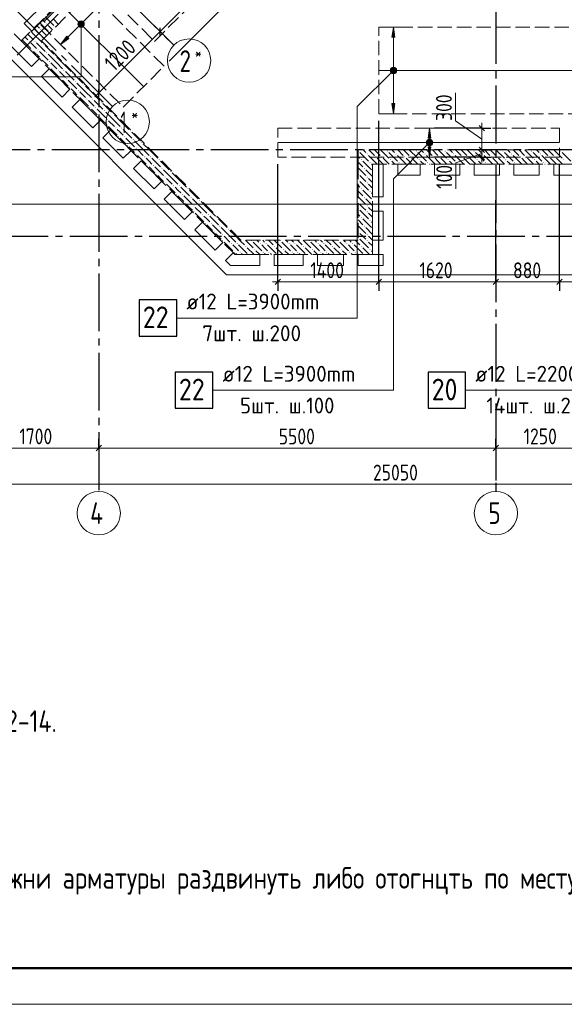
# Model space of a CAD drawing. Header units: millimetres. Extents: x 0 to 43617, y 0 to 59400.
# Tile 9 of 41: x 15229 to 22771, y 0 to 13632. Entities that reach past the tile are written whole.
import ezdxf

# ---------------------------------------------------------------- set-up
doc = ezdxf.new("R2010")
doc.units = ezdxf.units.MM
doc.linetypes.add('______2', pattern=[270, 200, -70])
doc.linetypes.add('______5', pattern=[1100, 800, -100, 100, -100])
for name, color, linetype, lineweight in [('Standard', 7, 'Continuous', 25), ('ДОП Верх по Х', 7, 'Continuous', 25), ('Оси', 40, '______5', 18), ('Позиционная метка номер позиции', 7, 'Continuous', 13), ('Примечания', 7, 'Continuous', 25)]:
    doc.layers.add(name, color=color, linetype=linetype, lineweight=lineweight)
doc.layers.add('ЖБ Перекрытие верхний уровень', color=7, linetype='Continuous', lineweight=25, true_color=0xe0e0ff)
doc.layers.add('ЖБ Стена верхний уровень', color=7, linetype='Continuous', lineweight=25, true_color=0x006e00)
doc.styles.add('GOST 2.304-81', font='txt')
doc.styles.add('ISOCPEUR', font='txt')

msp = doc.modelspace()

# ---------------------------------------------------------------- hatches: boundary and pattern name
at = {"layer": 'ДОП Верх по Х', "linetype": 'Continuous', "lineweight": 13, "transparency": 33554687}
for points in [[(16042, 13582), (16105, 13546), (16052, 13599)], [(16042, 13563), (16088, 13536), (16042, 13582)], [(16042, 13582), (16088, 13536), (16105, 13546)], [(16068, 13536), (16042, 13563), (16052, 13546)], [(16042, 13563), (16068, 13536), (16088, 13536)], [(16052, 13599), (16114, 13563), (16068, 13608)], [(16052, 13599), (16105, 13546), (16114, 13563)], [(16068, 13608), (16114, 13563), (16114, 13582)], [(16068, 13608), (16114, 13582), (16088, 13608)], [(16088, 13608), (16114, 13582), (16105, 13599)], [(20424, 13390), (20404, 13530), (20384, 13390)], [(20372, 12949), (20436, 12949), (20423, 12962)], [(20372, 12949), (20423, 12962), (20385, 12962)], [(20385, 12962), (20423, 12962), (20404, 12967)], [(20366, 12930), (20441, 12930), (20436, 12949)], [(20366, 12930), (20436, 12949), (20372, 12949)], [(20372, 12911), (20441, 12930), (20366, 12930)], [(20372, 12911), (20436, 12911), (20441, 12930)], [(20385, 12898), (20436, 12911), (20372, 12911)], [(20385, 12898), (20423, 12898), (20436, 12911)], [(20423, 12898), (20385, 12898), (20404, 12892)], [(20924, 11990), (20904, 12130), (20884, 11990)], [(20866, 11930), (20941, 11930), (20936, 11949)], [(20866, 11930), (20936, 11949), (20872, 11949)], [(20872, 11911), (20941, 11930), (20866, 11930)], [(20872, 11949), (20936, 11949), (20923, 11962)], [(20872, 11949), (20923, 11962), (20885, 11962)], [(20872, 11911), (20936, 11911), (20941, 11930)], [(20885, 11898), (20936, 11911), (20872, 11911)], [(20885, 11962), (20923, 11962), (20904, 11968)], [(20885, 11898), (20923, 11898), (20936, 11911)], [(20923, 11898), (20885, 11898), (20904, 11892)]]:
    msp.add_hatch(color=7, dxfattribs=at).paths.add_polyline_path(points)
for points in [[(15908, 13374), (15795, 13289), (15880, 13402)], [(20424, 12470), (20404, 12330), (20384, 12470)], [(20924, 11870), (20904, 11730), (20884, 11870)]]:
    msp.add_hatch(color=7, dxfattribs=at).paths.add_polyline_path(points, flags=16)
at = {"layer": 'ЖБ Стена верхний уровень', "linetype": 'Continuous', "lineweight": 18, "transparency": 33554687}
for points in [[(15514, 13493), (15521, 13500), (15527, 13493), (15521, 13487)], [(15594, 13573), (15601, 13580), (15607, 13573), (15601, 13567)], [(15714, 13533), (15721, 13540), (15727, 13533), (15721, 13527)], [(15794, 13613), (15801, 13620), (15807, 13613), (15801, 13607)], [(15514, 13413), (15521, 13420), (15527, 13413), (15521, 13407)], [(15634, 13453), (15641, 13460), (15647, 13453), (15641, 13447)], [(15354, 13333), (15361, 13340), (15367, 13333), (15361, 13327)], [(15434, 13333), (15441, 13340), (15447, 13333), (15441, 13327)], [(15554, 13293), (15561, 13300), (15567, 13293), (15561, 13287)], [(15394, 13213), (15401, 13220), (15407, 13213), (15401, 13207)], [(15407, 13213), (15407, 13213), (15401, 13207), (15401, 13207)], [(15474, 13213), (15481, 13220), (15487, 13213), (15481, 13207)], [(15514, 13093), (15521, 13100), (15527, 13093), (15521, 13087)], [(15594, 13173), (15601, 13180), (15607, 13173), (15601, 13167)], [(15714, 13133), (15721, 13140), (15727, 13133), (15721, 13127)], [(15634, 13053), (15641, 13060), (15647, 13053), (15641, 13047)], [(15634, 12973), (15641, 12980), (15647, 12973), (15641, 12967)], [(15754, 12933), (15761, 12940), (15767, 12933), (15761, 12927)], [(15794, 12813), (15801, 12820), (15807, 12813), (15801, 12807)], [(15834, 12933), (15841, 12940), (15847, 12933), (15841, 12927)], [(15874, 12813), (15881, 12820), (15887, 12813), (15881, 12807)], [(15954, 12893), (15961, 12900), (15967, 12893), (15961, 12887)], [(15914, 12693), (15921, 12700), (15927, 12693), (15921, 12687)], [(15994, 12773), (16001, 12780), (16007, 12773), (16001, 12767)], [(16114, 12733), (16121, 12740), (16127, 12733), (16121, 12727)], [(16034, 12653), (16041, 12660), (16047, 12653), (16041, 12647)], [(16034, 12573), (16041, 12580), (16047, 12573), (16041, 12567)], [(16154, 12533), (16161, 12540), (16167, 12533), (16161, 12527)], [(16194, 12413), (16201, 12420), (16207, 12413), (16201, 12407)], [(16234, 12533), (16241, 12540), (16247, 12533), (16241, 12527)], [(16274, 12413), (16281, 12420), (16287, 12413), (16281, 12407)], [(16354, 12493), (16361, 12500), (16367, 12493), (16361, 12487)], [(16314, 12293), (16321, 12300), (16327, 12293), (16321, 12287)], [(16394, 12373), (16401, 12380), (16407, 12373), (16401, 12367)], [(16514, 12333), (16521, 12340), (16527, 12333), (16521, 12327)], [(16434, 12253), (16441, 12260), (16447, 12253), (16441, 12247)], [(16434, 12173), (16441, 12180), (16447, 12173), (16441, 12167)], [(16554, 12133), (16561, 12140), (16567, 12133), (16561, 12127)], [(16634, 12133), (16641, 12140), (16647, 12133), (16641, 12127)], [(16594, 12013), (16601, 12020), (16607, 12013), (16601, 12007)], [(16674, 12013), (16681, 12020), (16687, 12013), (16681, 12007)], [(16754, 12093), (16761, 12100), (16767, 12093), (16761, 12087)], [(16714, 11893), (16721, 11900), (16727, 11893), (16721, 11887)], [(16794, 11973), (16801, 11980), (16807, 11973), (16801, 11967)], [(16914, 11933), (16921, 11940), (16927, 11933), (16921, 11927)], [(16834, 11853), (16841, 11860), (16847, 11853), (16841, 11847)], [(16834, 11773), (16841, 11780), (16847, 11773), (16841, 11767)], [(16954, 11733), (16961, 11740), (16967, 11733), (16961, 11727)], [(17034, 11733), (17041, 11740), (17047, 11733), (17041, 11727)], [(19914, 11813), (19921, 11820), (19927, 11813), (19921, 11807)], [(20034, 11773), (20041, 11780), (20047, 11773), (20041, 11767)], [(20154, 11733), (20161, 11740), (20167, 11733), (20161, 11727)], [(20234, 11733), (20241, 11740), (20247, 11733), (20241, 11727)], [(20314, 11813), (20321, 11820), (20327, 11813), (20321, 11807)], [(20434, 11773), (20441, 11780), (20447, 11773), (20441, 11767)], [(20554, 11733), (20561, 11740), (20567, 11733), (20561, 11727)], [(20634, 11733), (20641, 11740), (20647, 11733), (20641, 11727)], [(20714, 11813), (20721, 11820), (20727, 11813), (20721, 11807)], [(20834, 11773), (20841, 11780), (20847, 11773), (20841, 11767)], [(20954, 11733), (20961, 11740), (20967, 11733), (20961, 11727)], [(21034, 11733), (21041, 11740), (21047, 11733), (21041, 11727)], [(21114, 11813), (21121, 11820), (21127, 11813), (21121, 11807)], [(21234, 11773), (21241, 11780), (21247, 11773), (21241, 11767)], [(21354, 11733), (21361, 11740), (21367, 11733), (21361, 11727)], [(21434, 11733), (21441, 11740), (21447, 11733), (21441, 11727)], [(21514, 11813), (21521, 11820), (21527, 11813), (21521, 11807)], [(21634, 11773), (21641, 11780), (21647, 11773), (21641, 11767)], [(21754, 11733), (21761, 11740), (21767, 11733), (21761, 11727)], [(21834, 11733), (21841, 11740), (21847, 11733), (21841, 11727)], [(21914, 11813), (21921, 11820), (21927, 11813), (21921, 11807)], [(22034, 11773), (22041, 11780), (22047, 11773), (22041, 11767)], [(22154, 11733), (22161, 11740), (22167, 11733), (22161, 11727)], [(22234, 11733), (22241, 11740), (22247, 11733), (22241, 11727)], [(22314, 11813), (22321, 11820), (22327, 11813), (22321, 11807)], [(22434, 11773), (22441, 11780), (22447, 11773), (22441, 11767)], [(22554, 11733), (22561, 11740), (22567, 11733), (22561, 11727)], [(22634, 11733), (22641, 11740), (22647, 11733), (22641, 11727)], [(22714, 11813), (22721, 11820), (22727, 11813), (22721, 11807)], [(16994, 11613), (17001, 11620), (17007, 11613), (17001, 11607)], [(17074, 11613), (17081, 11620), (17087, 11613), (17081, 11607)], [(17154, 11693), (17161, 11700), (17167, 11693), (17161, 11687)], [(19954, 11693), (19961, 11700), (19967, 11693), (19961, 11687)], [(20074, 11653), (20081, 11660), (20087, 11653), (20081, 11647)], [(20354, 11693), (20361, 11700), (20367, 11693), (20361, 11687)], [(20474, 11653), (20481, 11660), (20487, 11653), (20481, 11647)], [(20754, 11693), (20761, 11700), (20767, 11693), (20761, 11687)], [(20874, 11653), (20881, 11660), (20887, 11653), (20881, 11647)], [(21154, 11693), (21161, 11700), (21167, 11693), (21161, 11687)], [(21274, 11653), (21281, 11660), (21287, 11653), (21281, 11647)], [(21554, 11693), (21561, 11700), (21567, 11693), (21561, 11687)], [(21674, 11653), (21681, 11660), (21687, 11653), (21681, 11647)], [(21954, 11693), (21961, 11700), (21967, 11693), (21961, 11687)], [(22074, 11653), (22081, 11660), (22087, 11653), (22081, 11647)], [(22354, 11693), (22361, 11700), (22367, 11693), (22361, 11687)], [(22474, 11653), (22481, 11660), (22487, 11653), (22481, 11647)], [(22754, 11693), (22761, 11700), (22767, 11693), (22761, 11687)], [(17114, 11493), (17121, 11500), (17127, 11493), (17121, 11487)], [(17194, 11573), (17201, 11580), (17207, 11573), (17201, 11567)], [(17234, 11453), (17241, 11460), (17247, 11453), (17241, 11447)], [(17314, 11533), (17321, 11540), (17327, 11533), (17321, 11527)], [(19914, 11493), (19921, 11500), (19927, 11493), (19921, 11487)], [(19994, 11573), (20001, 11580), (20007, 11573), (20001, 11567)], [(20034, 11453), (20041, 11460), (20047, 11453), (20041, 11447)], [(17234, 11373), (17241, 11380), (17247, 11373), (17241, 11367)], [(17354, 11333), (17361, 11340), (17367, 11333), (17361, 11327)], [(17434, 11333), (17441, 11340), (17447, 11333), (17441, 11327)], [(19914, 11413), (19921, 11420), (19927, 11413), (19921, 11407)], [(20034, 11373), (20041, 11380), (20047, 11373), (20041, 11367)], [(17394, 11213), (17401, 11220), (17407, 11213), (17401, 11207)], [(17474, 11213), (17481, 11220), (17487, 11213), (17481, 11207)], [(17554, 11293), (17561, 11300), (17567, 11293), (17561, 11287)], [(17594, 11173), (17601, 11180), (17607, 11173), (17601, 11167)], [(19954, 11293), (19961, 11300), (19967, 11293), (19961, 11287)], [(19994, 11173), (20001, 11180), (20007, 11173), (20001, 11167)], [(20074, 11253), (20081, 11260), (20087, 11253), (20081, 11247)], [(17514, 11093), (17521, 11100), (17527, 11093), (17521, 11087)], [(17634, 11053), (17641, 11060), (17647, 11053), (17641, 11047)], [(17714, 11133), (17721, 11140), (17727, 11133), (17721, 11127)], [(19914, 11093), (19921, 11100), (19927, 11093), (19921, 11087)], [(20034, 11053), (20041, 11060), (20047, 11053), (20041, 11047)], [(17634, 10973), (17641, 10980), (17647, 10973), (17641, 10967)], [(17754, 10933), (17761, 10940), (17767, 10933), (17761, 10927)], [(17834, 10933), (17841, 10940), (17847, 10933), (17841, 10927)], [(19914, 11013), (19921, 11020), (19927, 11013), (19921, 11007)], [(20034, 10973), (20041, 10980), (20047, 10973), (20041, 10967)], [(17794, 10813), (17801, 10820), (17807, 10813), (17801, 10807)], [(17874, 10813), (17881, 10820), (17887, 10813), (17881, 10807)], [(17954, 10893), (17961, 10900), (17967, 10893), (17961, 10887)], [(17994, 10773), (18001, 10780), (18007, 10773), (18001, 10767)], [(19954, 10893), (19961, 10900), (19967, 10893), (19961, 10887)], [(19994, 10773), (20001, 10780), (20007, 10773), (20001, 10767)], [(20074, 10853), (20081, 10860), (20087, 10853), (20081, 10847)], [(17914, 10693), (17921, 10700), (17927, 10693), (17921, 10687)], [(18034, 10653), (18041, 10660), (18047, 10653), (18041, 10647)], [(18114, 10733), (18121, 10740), (18127, 10733), (18121, 10727)], [(19914, 10693), (19921, 10700), (19927, 10693), (19921, 10687)], [(20034, 10653), (20041, 10660), (20047, 10653), (20041, 10647)], [(18034, 10573), (18041, 10580), (18047, 10573), (18041, 10567)], [(18154, 10533), (18161, 10540), (18167, 10533), (18161, 10527)], [(18234, 10533), (18241, 10540), (18247, 10533), (18241, 10527)], [(18354, 10493), (18361, 10500), (18367, 10493), (18361, 10487)], [(18434, 10573), (18441, 10580), (18447, 10573), (18441, 10567)], [(18554, 10533), (18561, 10540), (18567, 10533), (18561, 10527)], [(18634, 10533), (18641, 10540), (18647, 10533), (18641, 10527)], [(18754, 10493), (18761, 10500), (18767, 10493), (18761, 10487)], [(18834, 10573), (18841, 10580), (18847, 10573), (18841, 10567)], [(18954, 10533), (18961, 10540), (18967, 10533), (18961, 10527)], [(19034, 10533), (19041, 10540), (19047, 10533), (19041, 10527)], [(19154, 10493), (19161, 10500), (19167, 10493), (19161, 10487)], [(19234, 10573), (19241, 10580), (19247, 10573), (19241, 10567)], [(19354, 10533), (19361, 10540), (19367, 10533), (19361, 10527)], [(19434, 10533), (19441, 10540), (19447, 10533), (19441, 10527)], [(19554, 10493), (19561, 10500), (19567, 10493), (19561, 10487)], [(19634, 10573), (19641, 10580), (19647, 10573), (19641, 10567)], [(19754, 10533), (19761, 10540), (19767, 10533), (19761, 10527)], [(19834, 10533), (19841, 10540), (19847, 10533), (19841, 10527)], [(19914, 10613), (19921, 10620), (19927, 10613), (19921, 10607)], [(19954, 10493), (19961, 10500), (19967, 10493), (19961, 10487)], [(20034, 10573), (20041, 10580), (20047, 10573), (20041, 10567)], [(18194, 10413), (18201, 10420), (18207, 10413), (18201, 10407)], [(18274, 10413), (18281, 10420), (18287, 10413), (18281, 10407)], [(18474, 10453), (18481, 10460), (18487, 10453), (18481, 10447)], [(18594, 10413), (18601, 10420), (18607, 10413), (18601, 10407)], [(18674, 10413), (18681, 10420), (18687, 10413), (18681, 10407)], [(18874, 10453), (18881, 10460), (18887, 10453), (18881, 10447)], [(18994, 10413), (19001, 10420), (19007, 10413), (19001, 10407)], [(19074, 10413), (19081, 10420), (19087, 10413), (19081, 10407)], [(19274, 10453), (19281, 10460), (19287, 10453), (19281, 10447)], [(19394, 10413), (19401, 10420), (19407, 10413), (19401, 10407)], [(19474, 10413), (19481, 10420), (19487, 10413), (19481, 10407)], [(19674, 10453), (19681, 10460), (19687, 10453), (19681, 10447)], [(19794, 10413), (19801, 10420), (19807, 10413), (19801, 10407)], [(19874, 10413), (19881, 10420), (19887, 10413), (19881, 10407)], [(20074, 10453), (20081, 10460), (20087, 10453), (20081, 10447)]]:
    msp.add_hatch(color=7, dxfattribs=at).paths.add_polyline_path(points, flags=16)
at = {"layer": 'Позиционная метка номер позиции', "linetype": 'Continuous', "lineweight": 13, "transparency": 33554687}
for points in [[(16117, 13595), (16039, 13595), (16033, 13572)], [(16117, 13595), (16033, 13572), (16123, 13572)], [(16123, 13572), (16033, 13572), (16039, 13550)], [(16101, 13611), (16056, 13611), (16039, 13595)], [(16101, 13611), (16039, 13595), (16117, 13595)], [(16123, 13572), (16039, 13550), (16117, 13550)], [(16117, 13550), (16039, 13550), (16056, 13533)], [(16056, 13611), (16101, 13611), (16078, 13617)], [(16117, 13550), (16056, 13533), (16101, 13533)], [(16101, 13533), (16056, 13533), (16078, 13527)], [(20436, 12898), (20372, 12962), (20361, 12941)], [(20447, 12919), (20393, 12973), (20372, 12962)], [(20447, 12919), (20372, 12962), (20436, 12898)], [(20447, 12941), (20415, 12973), (20393, 12973)], [(20447, 12941), (20393, 12973), (20447, 12919)], [(20415, 12973), (20447, 12941), (20436, 12962)], [(20436, 12898), (20361, 12941), (20415, 12887)], [(20415, 12887), (20361, 12941), (20361, 12919)], [(20415, 12887), (20361, 12919), (20393, 12887)], [(20393, 12887), (20361, 12919), (20372, 12898)], [(20936, 11898), (20872, 11962), (20861, 11941)], [(20936, 11898), (20861, 11941), (20915, 11887)], [(20915, 11887), (20861, 11941), (20861, 11919)], [(20915, 11887), (20861, 11919), (20893, 11887)], [(20893, 11887), (20861, 11919), (20872, 11898)], [(20947, 11919), (20893, 11973), (20872, 11962)], [(20947, 11919), (20872, 11962), (20936, 11898)], [(20947, 11941), (20915, 11973), (20893, 11973)], [(20947, 11941), (20893, 11973), (20947, 11919)], [(20915, 11973), (20947, 11941), (20936, 11962)]]:
    msp.add_hatch(color=7, dxfattribs=at).paths.add_polyline_path(points)

# ---------------------------------------------------------------- linework, layer by layer
at = {"layer": 'Standard', "color": 7, "linetype": 'Continuous', "lineweight": 13, "transparency": 33554687}
for p, q in [((17173, 13468), (21846, 18142)), ((16324, 12619), (17173, 13468)), ((16324, 12619), (16271, 12566)), ((21264, 12230), (21264, 12621)), ((21628, 11980), (21264, 12230)), ((21628, 12130), (21628, 12205)), ((21628, 11780), (21268, 11650)), ((21628, 11730), (21628, 11830)), ((21628, 11730), (21628, 11655)), ((21268, 11650), (21268, 11290)), ((18804, 10002), (18729, 10002)), ((20204, 10002), (18804, 10002)), ((21824, 10002), (20204, 10002)), ((22704, 10002), (21824, 10002)), ((23074, 10002), (22704, 10002)), ((14624, 7702), (16324, 7702)), ((16324, 7702), (21824, 7702)), ((21824, 7702), (23074, 7702)), ((32974, 7202), (7924, 7202))]:
    msp.add_line(p, q, dxfattribs=at)
at = {"layer": 'Standard', "color": 251, "linetype": 'Continuous', "lineweight": -3, "true_color": 0x656565, "transparency": 33554687}
for p, q in [((18391, 14151), (17299, 13059)), ((17173, 13468), (17084, 13556)), ((17173, 13468), (17261, 13379)), ((17173, 13468), (17291, 13349)), ((16324, 12619), (16236, 12707)), ((16324, 12619), (16412, 12531)), ((16324, 12619), (16443, 12501)), ((21628, 12130), (21503, 12130)), ((21628, 12130), (21753, 12130)), ((21628, 11830), (21503, 11830)), ((21628, 11730), (21503, 11730)), ((21628, 11830), (21753, 11830)), ((21628, 11830), (21628, 11830)), ((21628, 11730), (21753, 11730)), ((18804, 10002), (18804, 11630)), ((18804, 10002), (18804, 10127)), ((20204, 10002), (20204, 10127)), ((21824, 10002), (21824, 10127)), ((22704, 10002), (22704, 10127)), ((18804, 10002), (18804, 9877)), ((20204, 10002), (20204, 9877)), ((21824, 10002), (21824, 9877)), ((22704, 10002), (22704, 9877)), ((16324, 7702), (16324, 7827)), ((21824, 7702), (21824, 7827)), ((16324, 7702), (16324, 7577)), ((21824, 7702), (21824, 7577))]:
    msp.add_line(p, q, dxfattribs=at)
at = {"layer": 'Standard', "color": 7, "linetype": 'Continuous', "lineweight": 25, "transparency": 33554687}
for p, q in [((17173, 13415), (17173, 13521)), ((16324, 12566), (16324, 12672)), ((21666, 12092), (21591, 12168)), ((21666, 11792), (21591, 11868)), ((21666, 11692), (21591, 11768)), ((18841, 10040), (18766, 9965)), ((20241, 10040), (20166, 9965)), ((21861, 10040), (21786, 9965)), ((22741, 10040), (22666, 9965)), ((16286, 7665), (16361, 7740)), ((21786, 7665), (21861, 7740))]:
    msp.add_line(p, q, dxfattribs=at)
at = {"layer": 'Standard', "color": 7, "linetype": 'Continuous', "lineweight": 13, "transparency": 33554687}
msp.add_lwpolyline([(0, 0), (42000, 0), (42000, 59400), (0, 59400), (0, 0)], close=True, dxfattribs=at)
at = {"layer": 'Standard', "color": 7, "linetype": 'Continuous', "lineweight": 50, "transparency": 33554687}
msp.add_lwpolyline([(2000, 58900), (41500, 58900), (41500, 500), (2000, 500), (2000, 58900)], close=True, dxfattribs=at)
at = {"layer": 'Standard', "color": 254, "linetype": 'Continuous', "lineweight": 13, "true_color": 0xc4c4ff, "transparency": 33554687}
msp.add_lwpolyline([(8374, 11080), (33142, 11080), (33142, 57288), (8374, 57288), (8374, 11080)], dxfattribs=at)
at = {"layer": 'Standard', "color": 251, "linetype": 'Continuous', "lineweight": -3, "true_color": 0x656565, "transparency": 33554687}
for points in [[(20204, 10002), (20204, 10019), (20204, 10019), (20204, 12230)], [(21628, 12130), (21627, 12130), (21627, 12130), (21247, 12130), (21247, 12130), (20974, 12130)], [(21628, 11730), (21454, 11730), (21454, 11730), (21249, 11730), (21249, 11730), (20974, 11730)], [(22704, 10002), (22704, 10019), (22704, 10019), (22704, 10019), (22704, 10019), (22704, 10019), (22704, 10019), (22704, 11630)], [(21824, 10002), (21824, 10019), (21824, 10019), (21824, 10019), (21824, 10019), (21824, 11135)], [(16324, 7702), (16324, 7587), (16324, 7587), (16324, 7250)], [(21824, 7702), (21824, 7497), (21824, 7497), (21824, 7250)]]:
    msp.add_lwpolyline(points, dxfattribs=at)
at = {"layer": 'Standard', "color": 7, "linetype": 'Continuous', "lineweight": 13, "transparency": 33554687}
msp.add_lwpolyline([(21628, 11830), (21628, 12108), (21628, 12108), (21628, 12130)], dxfattribs=at)
at = {"layer": 'ДОП Верх по Х', "color": 7, "linetype": 'Continuous', "lineweight": 18, "transparency": 33554687}
for p, q in [((15810, 13840), (16940, 12710)), ((24098, 12930), (20210, 12930)), ((22698, 11930), (18810, 11930))]:
    msp.add_line(p, q, dxfattribs=at)
at = {"layer": 'ДОП Верх по Х', "color": 251, "linetype": 'Continuous', "lineweight": 13, "true_color": 0x494949, "transparency": 33554687}
for p, q in [((16099, 13593), (16262, 13756)), ((15894, 13388), (16057, 13551)), ((16052, 13599), (16052, 13599)), ((16105, 13546), (16105, 13546)), ((20404, 13530), (20304, 13530)), ((20404, 13530), (20384, 13390)), ((20424, 13390), (20404, 13530)), ((20404, 13530), (20504, 13530)), ((20404, 13530), (20404, 13530)), ((15795, 13289), (15724, 13360)), ((15795, 13289), (15880, 13402)), ((15908, 13374), (15795, 13289)), ((15880, 13402), (15908, 13374)), ((20384, 13390), (20424, 13390)), ((20404, 12960), (20404, 13390)), ((15795, 13289), (15866, 13219)), ((15795, 13289), (15795, 13289)), ((20366, 12930), (20366, 12930)), ((20404, 12470), (20404, 12900)), ((20441, 12930), (20441, 12930)), ((20404, 12330), (20384, 12470)), ((20384, 12470), (20424, 12470)), ((20424, 12470), (20404, 12330)), ((20404, 12330), (20304, 12330)), ((20404, 12330), (20504, 12330)), ((20404, 12330), (20404, 12330)), ((20904, 12130), (20804, 12130)), ((20904, 12130), (20884, 11990)), ((20924, 11990), (20904, 12130)), ((20904, 12130), (21004, 12130)), ((20904, 12130), (20904, 12130)), ((20866, 11930), (20866, 11930)), ((20884, 11990), (20924, 11990)), ((20904, 11730), (20884, 11870)), ((20884, 11870), (20924, 11870)), ((20904, 11960), (20904, 11990)), ((20904, 11870), (20904, 11900)), ((20924, 11870), (20904, 11730)), ((20941, 11930), (20941, 11930)), ((20904, 11730), (20804, 11730)), ((20904, 11730), (21004, 11730)), ((20904, 11730), (20904, 11730))]:
    msp.add_line(p, q, dxfattribs=at)
at = {"layer": 'ДОП Верх по Х', "color": 7, "linetype": 'Continuous', "lineweight": 13, "transparency": 33554687}
for p, q in [((17518, 9502), (19604, 9502)), ((18018, 8502), (20104, 8502)), ((21518, 8502), (23604, 8502))]:
    msp.add_line(p, q, dxfattribs=at)
at = {"layer": 'ДОП Верх по Х', "color": 7, "linetype": 'Continuous', "lineweight": 25, "transparency": 33554687}
for points in [[(16884, 9252), (17404, 9252), (17404, 9752), (16884, 9752), (16884, 9252)], [(17384, 8252), (17904, 8252), (17904, 8752), (17384, 8752), (17384, 8252)], [(20884, 8252), (21404, 8252), (21404, 8752), (20884, 8752), (20884, 8252)]]:
    msp.add_lwpolyline(points, dxfattribs=at)
at = {"layer": 'ДОП Верх по Х', "color": 251, "linetype": 'Continuous', "lineweight": 13, "true_color": 0x494949, "transparency": 33554687}
for centre in [(16078, 13572), (20404, 12930), (20904, 11930)]:
    msp.add_circle(centre, 37.5, dxfattribs=at)
at = {"layer": 'ЖБ Перекрытие верхний уровень', "color": 7, "linetype": 'Continuous', "lineweight": 18, "transparency": 33554687}
for p, q in [((13214, 14980), (18094, 10100)), ((15293, 13580), (15575, 13863)), ((15681, 13757), (15399, 13474)), ((15399, 13474), (15293, 13580)), ((15151, 13438), (15498, 13092)), ((15392, 12986), (15045, 13332)), ((15498, 13092), (15392, 12986)), ((15533, 12844), (15639, 12950)), ((15816, 12561), (15533, 12844)), ((15639, 12950), (15922, 12668)), ((15922, 12668), (15816, 12561)), ((15957, 12420), (16063, 12526)), ((16240, 12137), (15957, 12420)), ((16063, 12526), (16346, 12243)), ((16346, 12243), (16240, 12137)), ((16382, 11996), (16488, 12102)), ((16488, 12102), (16771, 11819)), ((16664, 11713), (16382, 11996)), ((16771, 11819), (16664, 11713)), ((16806, 11571), (16912, 11678)), ((16912, 11678), (17195, 11395)), ((20114, 11180), (20114, 11630)), ((20114, 11630), (20264, 11630)), ((20264, 11630), (20264, 11180)), ((20464, 11480), (20464, 11630)), ((20464, 11630), (20774, 11630)), ((20774, 11630), (20774, 11480)), ((20974, 11480), (20974, 11630)), ((20974, 11630), (21324, 11630)), ((21324, 11630), (21324, 11480)), ((21524, 11480), (21524, 11630)), ((21524, 11630), (21874, 11630)), ((21874, 11630), (21874, 11480)), ((22074, 11630), (22424, 11630)), ((22074, 11480), (22074, 11630)), ((22424, 11630), (22424, 11480)), ((22624, 11480), (22624, 11630)), ((22624, 11630), (22974, 11630)), ((17089, 11289), (16806, 11571)), ((20774, 11480), (20464, 11480)), ((21324, 11480), (20974, 11480)), ((21874, 11480), (21524, 11480)), ((22424, 11480), (22074, 11480)), ((22974, 11480), (22624, 11480)), ((17195, 11395), (17089, 11289)), ((17230, 11147), (17336, 11253)), ((17336, 11253), (17619, 10970)), ((20264, 11180), (20114, 11180)), ((17513, 10864), (17230, 11147)), ((17619, 10970), (17513, 10864)), ((20114, 10580), (20114, 10980)), ((20114, 10980), (20264, 10980)), ((20264, 10980), (20264, 10580)), ((17654, 10723), (17760, 10829)), ((17760, 10829), (18043, 10546)), ((17937, 10440), (17654, 10723)), ((18043, 10546), (17937, 10440)), ((20264, 10580), (20114, 10580)), ((18079, 10299), (18185, 10405)), ((18185, 10405), (18210, 10380)), ((18210, 10380), (18554, 10380)), ((18554, 10380), (18554, 10230)), ((18754, 10230), (18754, 10380)), ((18754, 10380), (19154, 10380)), ((19154, 10380), (19154, 10230)), ((19354, 10230), (19354, 10380)), ((19354, 10380), (19714, 10380)), ((19714, 10380), (19714, 10230)), ((19914, 10230), (19914, 10380)), ((19914, 10380), (20264, 10380)), ((20264, 10380), (20264, 10230)), ((18147, 10230), (18079, 10299)), ((18554, 10230), (18147, 10230)), ((19154, 10230), (18754, 10230)), ((19714, 10230), (19354, 10230)), ((20264, 10230), (19914, 10230)), ((18094, 10100), (33074, 10100))]:
    msp.add_line(p, q, dxfattribs=at)
at = {"layer": 'ЖБ Стена верхний уровень', "color": 251, "linetype": '______2', "lineweight": 13, "true_color": 0x656565, "transparency": 33554687}
for p, q in [((16134, 14223), (15250, 13339)), ((15533, 13339), (16276, 14082)), ((15250, 13339), (15392, 13198)), ((18292, 10580), (15533, 13339)), ((15392, 13198), (18210, 10380)), ((22974, 11830), (19914, 11830)), ((19914, 11830), (19914, 11630)), ((19914, 11630), (19914, 10580)), ((20114, 10380), (20114, 11630)), ((20114, 11630), (26274, 11630)), ((19914, 10580), (18292, 10580)), ((18210, 10380), (19914, 10380)), ((19914, 10380), (20114, 10380))]:
    msp.add_line(p, q, dxfattribs=at)
at = {"layer": 'ЖБ Стена верхний уровень', "color": 9, "linetype": 'Continuous', "lineweight": 18, "true_color": 0xc7c7c7, "transparency": 33554687}
for p, q in [((15583, 13672), (15701, 13553)), ((15764, 13570), (15701, 13633)), ((15423, 13512), (15501, 13433)), ((15463, 13552), (15501, 13513)), ((15503, 13592), (15621, 13473)), ((15543, 13632), (15581, 13593)), ((15684, 13490), (15621, 13553)), ((15303, 13392), (15341, 13353)), ((15343, 13432), (15421, 13353)), ((15383, 13472), (15421, 13433)), ((15421, 13433), (15524, 13330)), ((15581, 13433), (15541, 13473)), ((15541, 13393), (15564, 13370)), ((15604, 13410), (15581, 13433)), ((15263, 13352), (15381, 13233)), ((15421, 13273), (15381, 13313)), ((15444, 13250), (15421, 13273)), ((15461, 13233), (15444, 13250)), ((15461, 13313), (15484, 13290)), ((15484, 13290), (15581, 13193)), ((15524, 13330), (15541, 13313)), ((15581, 13273), (15701, 13153)), ((15421, 13193), (15501, 13113)), ((15501, 13193), (15621, 13073)), ((15741, 13033), (15621, 13153)), ((15741, 13113), (15821, 13033)), ((15581, 13033), (15541, 13073)), ((15621, 12993), (15581, 13033)), ((15661, 13033), (15741, 12953)), ((15661, 12953), (15781, 12833)), ((15741, 13033), (15821, 12953)), ((15821, 13033), (15941, 12913)), ((15821, 12873), (15781, 12913)), ((15861, 12833), (15821, 12873)), ((15861, 12913), (15981, 12793)), ((15981, 12873), (16101, 12753)), ((15821, 12793), (15901, 12713)), ((15901, 12793), (16021, 12673)), ((16141, 12633), (16021, 12753)), ((16141, 12713), (16221, 12633)), ((15981, 12633), (15941, 12673)), ((16021, 12593), (15981, 12633)), ((16061, 12633), (16141, 12553)), ((16061, 12553), (16181, 12433)), ((16141, 12633), (16221, 12553)), ((16221, 12633), (16341, 12513)), ((16221, 12473), (16181, 12513)), ((16261, 12433), (16221, 12473)), ((16261, 12513), (16381, 12393)), ((16381, 12473), (16501, 12353)), ((16221, 12393), (16301, 12313)), ((16301, 12393), (16421, 12273)), ((16381, 12233), (16341, 12273)), ((16541, 12233), (16421, 12353)), ((16541, 12313), (16621, 12233)), ((16421, 12193), (16381, 12233)), ((16461, 12233), (16541, 12153)), ((16461, 12153), (16581, 12033)), ((16541, 12233), (16621, 12153)), ((16621, 12233), (16741, 12113)), ((16621, 12073), (16581, 12113)), ((16661, 12033), (16621, 12073)), ((16661, 12113), (16781, 11993)), ((16781, 12073), (16901, 11953)), ((16621, 11993), (16701, 11913)), ((16701, 11993), (16821, 11873)), ((16781, 11833), (16741, 11873)), ((16941, 11833), (16821, 11953)), ((16941, 11913), (17021, 11833)), ((16821, 11793), (16781, 11833)), ((16861, 11833), (16941, 11753)), ((16861, 11753), (16981, 11633)), ((16941, 11833), (17021, 11753)), ((17021, 11833), (17141, 11713)), ((19914, 11740), (19941, 11713)), ((19941, 11793), (20061, 11673)), ((20021, 11793), (19984, 11830)), ((20061, 11753), (20181, 11633)), ((20064, 11830), (20141, 11753)), ((20144, 11830), (20221, 11753)), ((20224, 11830), (20341, 11713)), ((20341, 11793), (20461, 11673)), ((20421, 11793), (20384, 11830)), ((20461, 11753), (20581, 11633)), ((20464, 11830), (20541, 11753)), ((20544, 11830), (20621, 11753)), ((20624, 11830), (20741, 11713)), ((20741, 11793), (20861, 11673)), ((20821, 11793), (20784, 11830)), ((20861, 11753), (20981, 11633)), ((20864, 11830), (20941, 11753)), ((20944, 11830), (21021, 11753)), ((21024, 11830), (21141, 11713)), ((21141, 11793), (21261, 11673)), ((21221, 11793), (21184, 11830)), ((21261, 11753), (21381, 11633)), ((21264, 11830), (21341, 11753)), ((21344, 11830), (21421, 11753)), ((21424, 11830), (21541, 11713)), ((21541, 11793), (21661, 11673)), ((21621, 11793), (21584, 11830)), ((21661, 11753), (21781, 11633)), ((21664, 11830), (21741, 11753)), ((21744, 11830), (21821, 11753)), ((21824, 11830), (21941, 11713)), ((21941, 11793), (22061, 11673)), ((22021, 11793), (21984, 11830)), ((22061, 11753), (22181, 11633)), ((22064, 11830), (22141, 11753)), ((22144, 11830), (22221, 11753)), ((22224, 11830), (22341, 11713)), ((22341, 11793), (22461, 11673)), ((22421, 11793), (22384, 11830)), ((22461, 11753), (22581, 11633)), ((22464, 11830), (22541, 11753)), ((22544, 11830), (22621, 11753)), ((22624, 11830), (22741, 11713)), ((22741, 11793), (22861, 11673)), ((17021, 11673), (16981, 11713)), ((17061, 11633), (17021, 11673)), ((17021, 11593), (17101, 11513)), ((17061, 11713), (17181, 11593)), ((17101, 11593), (17221, 11473)), ((17181, 11673), (17301, 11553)), ((19914, 11660), (19944, 11630)), ((19944, 11630), (19981, 11593)), ((19981, 11673), (20024, 11630)), ((20024, 11630), (20101, 11553)), ((20104, 11630), (20101, 11633)), ((20114, 11620), (20104, 11630)), ((20221, 11673), (20181, 11713)), ((20261, 11633), (20221, 11673)), ((20261, 11713), (20344, 11630)), ((20381, 11673), (20424, 11630)), ((20504, 11630), (20501, 11633)), ((20621, 11673), (20581, 11713)), ((20661, 11633), (20621, 11673)), ((20661, 11713), (20744, 11630)), ((20781, 11673), (20824, 11630)), ((20904, 11630), (20901, 11633)), ((21021, 11673), (20981, 11713)), ((21061, 11633), (21021, 11673)), ((21061, 11713), (21144, 11630)), ((21181, 11673), (21224, 11630)), ((21304, 11630), (21301, 11633)), ((21421, 11673), (21381, 11713)), ((21461, 11633), (21421, 11673)), ((21461, 11713), (21544, 11630)), ((21581, 11673), (21624, 11630)), ((21704, 11630), (21701, 11633)), ((21821, 11673), (21781, 11713)), ((21861, 11633), (21821, 11673)), ((21861, 11713), (21944, 11630)), ((21981, 11673), (22024, 11630)), ((22104, 11630), (22101, 11633)), ((22221, 11673), (22181, 11713)), ((22261, 11633), (22221, 11673)), ((22261, 11713), (22344, 11630)), ((22381, 11673), (22424, 11630)), ((22504, 11630), (22501, 11633)), ((22621, 11673), (22581, 11713)), ((22661, 11633), (22621, 11673)), ((22661, 11713), (22744, 11630)), ((17181, 11433), (17141, 11473)), ((17341, 11433), (17221, 11553)), ((17341, 11513), (17421, 11433)), ((19914, 11580), (20021, 11473)), ((19981, 11433), (19941, 11473)), ((20114, 11460), (20021, 11553)), ((17221, 11393), (17181, 11433)), ((17261, 11433), (17341, 11353)), ((17261, 11353), (17381, 11233)), ((17341, 11433), (17421, 11353)), ((17421, 11433), (17541, 11313)), ((19914, 11340), (19941, 11313)), ((19941, 11393), (20061, 11273)), ((20021, 11393), (19981, 11433)), ((20061, 11433), (20114, 11380)), ((20061, 11353), (20114, 11300)), ((17421, 11273), (17381, 11313)), ((17461, 11233), (17421, 11273)), ((17421, 11193), (17501, 11113)), ((17461, 11313), (17581, 11193)), ((17501, 11193), (17621, 11073)), ((17581, 11273), (17701, 11153)), ((19914, 11260), (19981, 11193)), ((19914, 11180), (20021, 11073)), ((19981, 11273), (20101, 11153)), ((20114, 11220), (20101, 11233)), ((17581, 11033), (17541, 11073)), ((17741, 11033), (17621, 11153)), ((17741, 11113), (17821, 11033)), ((19981, 11033), (19941, 11073)), ((20114, 11060), (20021, 11153)), ((17621, 10993), (17581, 11033)), ((17661, 11033), (17741, 10953)), ((17661, 10953), (17781, 10833)), ((17741, 11033), (17821, 10953)), ((17821, 10873), (17781, 10913)), ((17821, 11033), (17941, 10913)), ((17861, 10913), (17981, 10793)), ((19914, 10940), (19941, 10913)), ((19941, 10993), (20061, 10873)), ((20021, 10993), (19981, 11033)), ((20061, 11033), (20114, 10980)), ((20061, 10953), (20114, 10900)), ((17861, 10833), (17821, 10873)), ((17821, 10793), (17901, 10713)), ((17901, 10793), (18021, 10673)), ((17981, 10873), (18101, 10753)), ((19914, 10860), (19981, 10793)), ((19914, 10780), (20021, 10673)), ((19981, 10873), (20101, 10753)), ((20114, 10820), (20101, 10833)), ((17981, 10633), (17941, 10673)), ((18021, 10593), (17981, 10633)), ((18141, 10633), (18021, 10753)), ((18061, 10633), (18141, 10553)), ((18141, 10713), (18221, 10633)), ((18141, 10633), (18221, 10553)), ((18221, 10633), (18287, 10567)), ((19981, 10633), (19941, 10673)), ((20021, 10593), (19981, 10633)), ((20114, 10660), (20021, 10753)), ((20061, 10633), (20114, 10580)), ((18061, 10553), (18181, 10433)), ((18221, 10473), (18181, 10513)), ((18261, 10513), (18264, 10510)), ((18264, 10510), (18381, 10393)), ((18287, 10567), (18341, 10513)), ((18354, 10580), (18461, 10473)), ((18461, 10553), (18581, 10433)), ((18514, 10580), (18541, 10553)), ((18621, 10473), (18581, 10513)), ((18594, 10580), (18621, 10553)), ((18661, 10513), (18781, 10393)), ((18674, 10580), (18741, 10513)), ((18754, 10580), (18861, 10473)), ((18861, 10553), (18981, 10433)), ((18914, 10580), (18941, 10553)), ((19021, 10473), (18981, 10513)), ((18994, 10580), (19021, 10553)), ((19061, 10513), (19181, 10393)), ((19074, 10580), (19141, 10513)), ((19154, 10580), (19261, 10473)), ((19261, 10553), (19381, 10433)), ((19314, 10580), (19341, 10553)), ((19421, 10473), (19381, 10513)), ((19394, 10580), (19421, 10553)), ((19461, 10513), (19581, 10393)), ((19474, 10580), (19541, 10513)), ((19554, 10580), (19661, 10473)), ((19661, 10553), (19781, 10433)), ((19714, 10580), (19741, 10553)), ((19821, 10473), (19781, 10513)), ((19794, 10580), (19821, 10553)), ((19861, 10513), (19914, 10460)), ((19874, 10580), (19914, 10540)), ((19914, 10540), (19941, 10513)), ((19941, 10593), (20061, 10473)), ((20061, 10553), (20114, 10500)), ((18240, 10454), (18221, 10473)), ((18221, 10393), (18234, 10380)), ((18261, 10433), (18240, 10454)), ((18301, 10393), (18314, 10380)), ((18381, 10473), (18474, 10380)), ((18554, 10380), (18501, 10433)), ((18661, 10433), (18621, 10473)), ((18621, 10393), (18634, 10380)), ((18701, 10393), (18714, 10380)), ((18781, 10473), (18874, 10380)), ((18954, 10380), (18901, 10433)), ((19061, 10433), (19021, 10473)), ((19021, 10393), (19034, 10380)), ((19101, 10393), (19114, 10380)), ((19181, 10473), (19274, 10380)), ((19354, 10380), (19301, 10433)), ((19461, 10433), (19421, 10473)), ((19421, 10393), (19434, 10380)), ((19501, 10393), (19514, 10380)), ((19581, 10473), (19674, 10380)), ((19754, 10380), (19701, 10433)), ((19861, 10433), (19821, 10473)), ((19821, 10393), (19834, 10380)), ((19901, 10393), (19914, 10380)), ((19914, 10460), (19981, 10393)), ((19914, 10380), (19914, 10380)), ((19981, 10473), (20074, 10380)), ((20114, 10420), (20101, 10433))]:
    msp.add_line(p, q, dxfattribs=at)
at = {"layer": 'Оси', "color": 8, "linetype": '______5', "lineweight": -3, "transparency": 33554687}
for p, q in [((21824, 57820), (21824, 7100)), ((16324, 57420), (16324, 7100)), ((14416, 12363), (33072, 31020)), ((16513, 12430), (7200, 21743)), ((17362, 13278), (10923, 19717)), ((34074, 11830), (3600, 11830)), ((33224, 10630), (3600, 10630))]:
    msp.add_line(p, q, dxfattribs=at)
at = {"layer": 'Оси', "color": 7, "linetype": 'Continuous', "lineweight": 13, "transparency": 33554687}
for centre in [(17574, 13066), (16725, 12218), (16324, 6800), (21824, 6800)]:
    msp.add_circle(centre, 300, dxfattribs=at)
at = {"layer": 'Позиционная метка номер позиции', "color": 7, "linetype": 'Continuous', "lineweight": 13, "transparency": 33554687}
for p, q in [((16033, 13572), (16033, 13572)), ((16078, 13617), (16078, 13617)), ((16078, 13527), (16078, 13527)), ((16123, 13572), (16123, 13572)), ((20372, 12962), (20372, 12962)), ((20436, 12962), (20436, 12962)), ((20372, 12898), (20372, 12898)), ((20436, 12898), (20436, 12898)), ((20872, 11962), (20872, 11962)), ((20872, 11898), (20872, 11898)), ((20936, 11962), (20936, 11962)), ((20936, 11898), (20936, 11898))]:
    msp.add_line(p, q, dxfattribs=at)
for points in [[(23404, 16430), (23904, 15930), (23904, 8502), (21404, 8502)], [(16078, 13572), (16078, 12842), (12922, 12842)], [(20404, 12930), (19904, 12430), (19904, 9502), (17404, 9502)], [(20904, 11930), (20404, 11430), (20404, 8502), (17904, 8502)]]:
    msp.add_lwpolyline(points, dxfattribs=at)
for centre in [(16078, 13572), (20404, 12930), (20904, 11930)]:
    msp.add_circle(centre, 45, dxfattribs=at)
at = {"layer": 'Примечания', "color": 7, "linetype": '______2', "lineweight": 18, "transparency": 33554687}
for p, q in [((10428, 20000), (17096, 13332)), ((16088, 14128), (15522, 13562)), ((17228, 12988), (16088, 14128)), ((17096, 13332), (17732, 13969)), ((15522, 13562), (16662, 12422)), ((20204, 13530), (24104, 13530)), ((20204, 12330), (20204, 13530)), ((16662, 12422), (17228, 12988)), ((24104, 12330), (20204, 12330)), ((18804, 12130), (22704, 12130)), ((18804, 11730), (18804, 12130)), ((22704, 12130), (22704, 11730)), ((22704, 11730), (18804, 11730))]:
    msp.add_line(p, q, dxfattribs=at)

# ---------------------------------------------------------------- texts
at = {"layer": 'Standard', "color": 7, "linetype": 'Continuous', "lineweight": 25, "transparency": 33554687, "char_height": 220, "attachment_point": 7, "style": 'GOST 2.304-81'}
for s, insert, width, rotation in [('1200', (16536, 12902), 625.73, 45), ('300', (21214, 12230), 516.4, 90), ('100', (21218, 11290), 485.07, 90)]:
    msp.add_mtext(s, dxfattribs=dict(at, insert=insert, width=width, rotation=rotation))
for s, insert, width in [('1400', (19254, 10053), 625.73), ('1620', (20764, 10053), 625.74), ('880', (22061, 10052), 531.97), ('1700', (15224, 7753), 625.74), ('5500', (18816, 7752), 641.48), ('1250', (22207, 7753), 610.16), ('25050', (20121, 7252), 782.14)]:
    msp.add_mtext(s, dxfattribs=dict(at, insert=insert, width=width))
at = {"layer": 'Standard', "color": 7, "linetype": 'Continuous', "lineweight": 13, "transparency": 33554687, "insert": (3000, 4070), "char_height": 300, "width": 24680.25, "attachment_point": 1, "line_spacing_factor": 1.084337}
msp.add_mtext('\\A1;{\\fGOST 2.304-81|i0|b0;\\H300.000000;\\W1.000000;\\C7;1. Общие указания см. листы КЖ2.2-1. Ведомость расхода стали см. лист КЖ2.2-14.}\\P{\\fGOST 2.304-81|i0|b0;\\H300.000000;\\W1.000000;\\C7;2. Спецификацию элементов, ведомость деталей см. листы КЖ2.2-14...15.}\\P{\\fGOST 2.304-81|i0|b0;\\H300.000000;\\W1.000000;\\C7;3. Сечения по плите перекрытия см. лист КЖ2.2-23.}\\P{\\fGOST 2.304-81|i0|b0;\\H300.000000;\\W1.000000;\\C7;4. Детали плана см. лист КЖ2.2-24.}\\P{\\fGOST 2.304-81|i0|b0;\\H300.000000;\\W1.000000;\\C7;5. В местах попадания отверстий в зону дополнительного армирования, стержни арматуры раздвинуть либо отогнцть по месту.}\\P', dxfattribs=at)
at = {"layer": 'ДОП Верх по Х', "color": 7, "linetype": 'Continuous', "lineweight": 13, "transparency": 33554687, "attachment_point": 7, "style": 'ISOCPEUR'}
for s, insert, char_height, width in [('\\W0.96;ø12 L=3900mm ', (17538, 9620), 220, 2150.52), ('\\W0.87;22', (16934, 9362), 300, 550.81), ('\\W0.97;7шт. ш.200 ', (17758, 9180), 220, 1712.32), ('\\W0.96;ø12 L=3900mm ', (18038, 8620), 220, 2150.52), ('\\W0.96;ø12 L=2200mm ', (21538, 8620), 220, 2150.52), ('\\W0.87;22', (17434, 8362), 300, 550.81), ('\\W0.87;20', (20934, 8362), 300, 550.83), ('\\W0.95;5шт. ш.100 ', (18280, 8180), 220, 1665.52), ('\\W0.95;14шт. ш.200 ', (21692, 8180), 220, 1842.01)]:
    msp.add_mtext(s, dxfattribs=dict(at, insert=insert, char_height=char_height, width=width))
at = {"layer": 'Оси', "color": 7, "linetype": 'Continuous', "lineweight": 25, "transparency": 33554687, "attachment_point": 7, "style": 'ISOCPEUR'}
for s, insert, char_height, width in [('\\W0.80;*', (17652, 13084), 180, 215.91), ('\\W0.78;2', (17442, 12909), 300, 326.41), ('\\W0.80;*', (16774, 12235), 180, 215.89), ('\\W0.56;1', (16624, 12060), 300, 233.34), ('\\W0.80;4', (16204, 6650), 300, 359.83), ('\\W0.78;5', (21719, 6650), 300, 326.41)]:
    msp.add_mtext(s, dxfattribs=dict(at, insert=insert, char_height=char_height, width=width))

doc.saveas('drawing.dxf')
